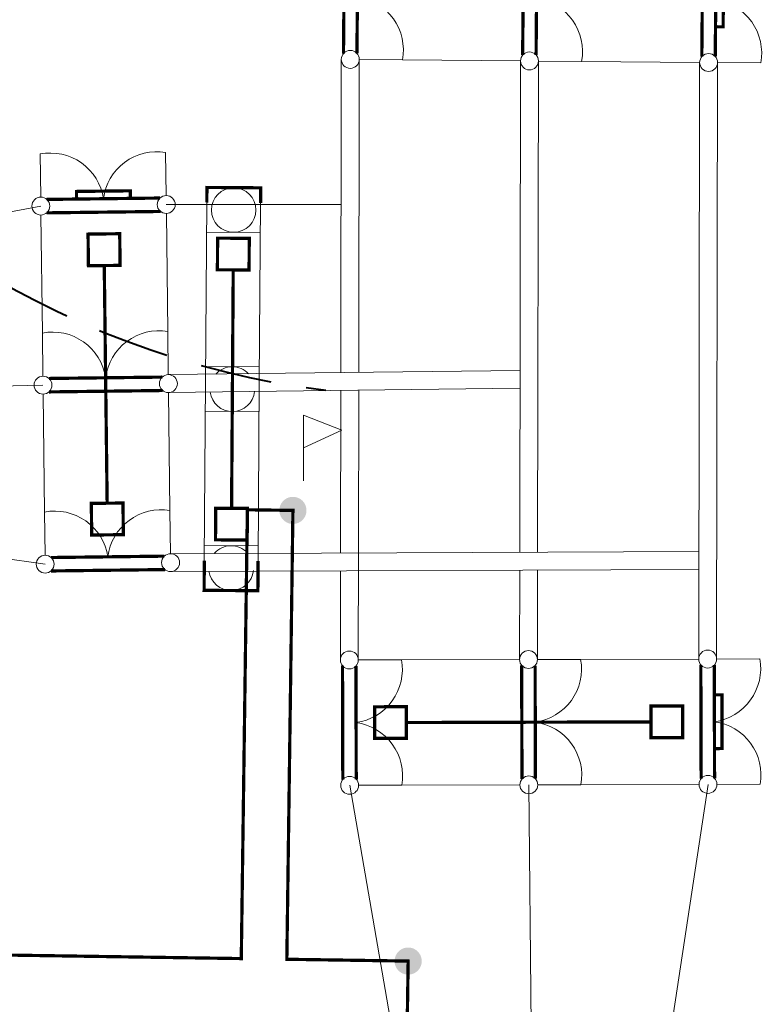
# Model space of a CAD drawing. Header units: millimetres. Extents: x 0 to 594, y 0 to 420.
# Tile 15 of 21: x 248 to 290, y 253 to 308. Entities that reach past the tile are written whole.
import ezdxf

# ---------------------------------------------------------------- set-up
doc = ezdxf.new("R2010")
doc.units = ezdxf.units.MM
for name, pattern in [('K5LT32768', [0]), ('K5LT_DASHED_REINFORCED', [6, 4, -2]), ('K5LT_THIN', [0])]:
    doc.linetypes.add(name, pattern=pattern)
for name, color, linetype in [('лотки', 7, 'Continuous'), ('Системный слой', 7, 'Continuous'), ('съемка', 7, 'Continuous')]:
    doc.layers.add(name, color=color, linetype=linetype)
doc.layers.add('ошиновка', color=7, linetype='Continuous', true_color=0xffd700)
doc.styles.add('KDIMTEXTSTYLE', font='txt', dxfattribs={"width": 0.96, "oblique": 15, "height": 5})
doc.dimstyles.new('KDIMSTYLE (0.01)', dxfattribs={"dimtxt": 5, "dimasz": 1, "dimexe": 2, "dimexo": 0, "dimgap": 1, "dimtad": 1, "dimlfac": 200, "dimtxsty": 'KDIMTEXTSTYLE', "dimsah": 1, "dimcen": 0, "dimdle": 1, "dimadec": 0, "dimazin": 0, "dimtfac": 0.667, "dimtmove": 0, "dimatfit": 3, "dimfxl": 0, "dimtvp": 1, "dimtolj": 1, "dimtzin": 0, "dimarcsym": 0})

# ---------------------------------------------------------------- blocks, each defined once
blk = doc.blocks.new('KDIMARROW_01')
at = {"layer": 'Системный слой'}
blk.add_hatch(color=0, dxfattribs=at).paths.add_polyline_path([(0, 0), (-5, 0.658), (-4.5, 0), (-5, -0.658)])
at = {"layer": 'Системный слой', "color": 0, "linetype": 'K5LT_THIN', "lineweight": 18}
for p, q in [((-4.5, 0), (-5, 0.658)), ((-5, 0.658), (0, 0)), ((0, 0), (-5, -0.658)), ((-5, -0.658), (-4.5, 0)), ((0, 0), (-1, 0))]:
    blk.add_line(p, q, dxfattribs=at)
blk = doc.blocks.new('U39')
at = {"layer": 'Системный слой', "linetype": 'K5LT_THIN', "lineweight": 18}
for p, q in [((276.993, 272.717), (279.404, 272.723)), ((277.011, 265.717), (279.422, 265.723))]:
    blk.add_line(p, q, dxfattribs=at)
at = {"layer": 'Системный слой', "linetype": 'K5LT_THIN', "const_width": 0.18}
for points in [[(276.111, 272.392), (276.128, 266.037)], [(276.878, 266.055), (276.862, 272.377)]]:
    blk.add_lwpolyline(points, dxfattribs=at)
at = {"layer": 'Системный слой', "linetype": 'K5LT_THIN', "lineweight": 18}
for centre in [(276.493, 272.715), (276.511, 265.715)]:
    blk.add_circle(centre, 0.5, dxfattribs=at)
for centre, start, end in [((276.452, 272.187), 278.0041, 10.3003), ((276.467, 266.243), 350.0162, 82.294)]:
    blk.add_arc(centre, 3, start, end, dxfattribs=at)
blk = doc.blocks.new('U40')
at = {"layer": 'Системный слой', "linetype": 'K5LT_THIN', "lineweight": 18}
for p, q in [((286.993, 272.743), (289.404, 272.749)), ((287.011, 265.743), (289.422, 265.749))]:
    blk.add_line(p, q, dxfattribs=at)
at = {"layer": 'Системный слой', "linetype": 'K5LT_THIN', "const_width": 0.18}
for points in [[(286.111, 272.418), (286.128, 266.063)], [(286.878, 266.081), (286.861, 272.403)], [(286.866, 270.742), (287.291, 270.743), (287.298, 267.743), (286.874, 267.742)]]:
    blk.add_lwpolyline(points, dxfattribs=at)
at = {"layer": 'Системный слой', "linetype": 'K5LT_THIN', "lineweight": 18}
for centre in [(286.493, 272.741), (286.511, 265.741)]:
    blk.add_circle(centre, 0.5, dxfattribs=at)
for centre, start, end in [((286.452, 272.213), 278.0041, 10.3003), ((286.467, 266.269), 350.0162, 82.294)]:
    blk.add_arc(centre, 3, start, end, dxfattribs=at)
blk = doc.blocks.new('U41')
at = {"layer": 'Системный слой', "linetype": 'K5LT_THIN', "lineweight": 18}
for p, q in [((266.993, 272.691), (269.404, 272.697)), ((267.011, 265.691), (269.422, 265.697))]:
    blk.add_line(p, q, dxfattribs=at)
at = {"layer": 'Системный слой', "linetype": 'K5LT_THIN', "const_width": 0.18}
for points in [[(266.112, 272.366), (266.128, 266.011)], [(266.878, 266.029), (266.862, 272.351)]]:
    blk.add_lwpolyline(points, dxfattribs=at)
at = {"layer": 'Системный слой', "linetype": 'K5LT_THIN', "lineweight": 18}
for centre in [(266.493, 272.689), (266.511, 265.689)]:
    blk.add_circle(centre, 0.5, dxfattribs=at)
for centre, start, end in [((266.452, 272.161), 278.0041, 10.3003), ((266.468, 266.217), 350.0162, 82.294)]:
    blk.add_arc(centre, 3, start, end, dxfattribs=at)
blk = doc.blocks.new('U45')
at = {"layer": 'Системный слой', "linetype": 'K5LT_THIN', "lineweight": 18}
for p, q in [((249.389, 288.539), (249.359, 290.949)), ((256.388, 288.624), (256.359, 291.035))]:
    blk.add_line(p, q, dxfattribs=at)
at = {"layer": 'Системный слой', "linetype": 'K5LT_THIN', "const_width": 0.18}
for points in [[(256.051, 288.487), (249.729, 288.411)], [(249.722, 287.66), (256.077, 287.738)]]:
    blk.add_lwpolyline(points, dxfattribs=at)
at = {"layer": 'Системный слой', "linetype": 'K5LT_THIN', "lineweight": 18}
for centre in [(249.395, 288.039), (256.394, 288.124)]:
    blk.add_circle(centre, 0.5, dxfattribs=at)
for centre, start, end in [((249.924, 288.003), 8.5517, 100.848), ((255.867, 288.075), 80.5639, 172.8417)]:
    blk.add_arc(centre, 3, start, end, dxfattribs=at)
blk = doc.blocks.new('U46')
at = {"layer": 'Системный слой', "linetype": 'K5LT_THIN', "lineweight": 18}
for p, q in [((249.267, 298.538), (249.238, 300.949)), ((256.267, 298.623), (256.237, 301.034))]:
    blk.add_line(p, q, dxfattribs=at)
at = {"layer": 'Системный слой', "linetype": 'K5LT_THIN', "const_width": 0.18}
for points in [[(251.269, 298.43), (251.264, 298.855), (254.264, 298.891), (254.269, 298.467)], [(255.929, 298.487), (249.608, 298.41)], [(249.6, 297.66), (255.955, 297.737)]]:
    blk.add_lwpolyline(points, dxfattribs=at)
at = {"layer": 'Системный слой', "linetype": 'K5LT_THIN', "lineweight": 18}
for centre in [(256.273, 298.123), (249.273, 298.038)]:
    blk.add_circle(centre, 0.5, dxfattribs=at)
for centre, start, end in [((249.802, 298.002), 8.5517, 100.848), ((255.745, 298.074), 80.5639, 172.8417)]:
    blk.add_arc(centre, 3, start, end, dxfattribs=at)
blk = doc.blocks.new('U65')
at = {"layer": 'Системный слой', "linetype": 'K5LT_THIN', "lineweight": 18}
for p, q in [((277.106, 313.138), (279.517, 313.117)), ((277.046, 306.138), (279.456, 306.118))]:
    blk.add_line(p, q, dxfattribs=at)
at = {"layer": 'Системный слой', "linetype": 'K5LT_THIN', "const_width": 0.18}
for points in [[(276.221, 312.824), (276.166, 306.468)], [(276.916, 306.479), (276.971, 312.8)]]:
    blk.add_lwpolyline(points, dxfattribs=at)
at = {"layer": 'Системный слой', "linetype": 'K5LT_THIN', "lineweight": 18}
for centre in [(276.606, 313.142), (276.546, 306.143)]:
    blk.add_circle(centre, 0.5, dxfattribs=at)
for centre, start, end in [((276.559, 312.614), 277.3587, 9.6549), ((276.508, 306.671), 349.3708, 81.6487)]:
    blk.add_arc(centre, 3, start, end, dxfattribs=at)
blk = doc.blocks.new('U66')
at = {"layer": 'Системный слой', "linetype": 'K5LT_THIN', "lineweight": 18}
for p, q in [((287.106, 313.052), (289.516, 313.031)), ((287.045, 306.052), (289.456, 306.031))]:
    blk.add_line(p, q, dxfattribs=at)
at = {"layer": 'Системный слой', "linetype": 'K5LT_THIN', "const_width": 0.18}
for points in [[(286.221, 312.737), (286.166, 306.382)], [(286.916, 306.392), (286.971, 312.714)], [(286.956, 311.052), (287.381, 311.049), (287.355, 308.049), (286.93, 308.052)]]:
    blk.add_lwpolyline(points, dxfattribs=at)
at = {"layer": 'Системный слой', "linetype": 'K5LT_THIN', "lineweight": 18}
for centre in [(286.606, 313.056), (286.545, 306.056)]:
    blk.add_circle(centre, 0.5, dxfattribs=at)
for centre, start, end in [((286.559, 312.528), 277.3587, 9.6549), ((286.507, 306.584), 349.3708, 81.6487)]:
    blk.add_arc(centre, 3, start, end, dxfattribs=at)
blk = doc.blocks.new('U67')
at = {"layer": 'Системный слой', "linetype": 'K5LT_THIN', "lineweight": 18}
for p, q in [((267.107, 313.225), (269.517, 313.204)), ((267.046, 306.225), (269.457, 306.204))]:
    blk.add_line(p, q, dxfattribs=at)
at = {"layer": 'Системный слой', "linetype": 'K5LT_THIN', "const_width": 0.18}
for points in [[(266.221, 312.91), (266.166, 306.555)], [(266.917, 306.565), (266.971, 312.887)]]:
    blk.add_lwpolyline(points, dxfattribs=at)
at = {"layer": 'Системный слой', "linetype": 'K5LT_THIN', "lineweight": 18}
for centre in [(266.607, 313.229), (266.546, 306.229)]:
    blk.add_circle(centre, 0.5, dxfattribs=at)
for centre, start, end in [((266.56, 312.701), 277.3587, 9.6549), ((266.508, 306.758), 349.3708, 81.6487)]:
    blk.add_arc(centre, 3, start, end, dxfattribs=at)
blk = doc.blocks.new('U64')
at = {"layer": 'Системный слой', "linetype": 'K5LT_THIN', "lineweight": 18}
for p, q in [((269.517, 313.204), (276.106, 313.147)), ((279.517, 313.117), (286.106, 313.06)), ((269.457, 306.204), (276.046, 306.147)), ((279.456, 306.118), (286.045, 306.06))]:
    blk.add_line(p, q, dxfattribs=at)
at = {"layer": 'Системный слой'}
for name in ['U67', 'U65', 'U66']:
    blk.add_blockref(name, (0, 0), dxfattribs=at)
blk = doc.blocks.new('U72')
at = {"layer": 'лотки', "linetype": 'K5LT_THIN', "lineweight": 18}
for p, q in [((260.462, 256.014), (260.802, 281.078)), ((260.802, 281.078), (263.344, 281.044)), ((263.344, 281.044), (263.005, 255.976)), ((231.993, 256.443), (260.462, 256.014)), ((263.005, 255.976), (269.776, 255.874)), ((269.776, 255.874), (269.701, 250.898))]:
    blk.add_line(p, q, dxfattribs=at)
blk = doc.blocks.new('U92')
at = {"layer": 'Системный слой', "linetype": 'K5LT_THIN', "lineweight": 18}
for p, q in [((263.93, 282.703), (263.93, 286.356)), ((263.93, 286.356), (266.073, 285.516)), ((266.073, 285.516), (263.93, 284.53))]:
    blk.add_line(p, q, dxfattribs=at)
blk = doc.blocks.new('U161')
at = {"layer": 'съемка'}
blk.add_hatch(color=256, dxfattribs=at).paths.add_polyline_path([(270.533, 255.848), (270.532, 255.926), (270.522, 256.003), (270.505, 256.079), (270.48, 256.153), (270.448, 256.223), (270.408, 256.291), (270.362, 256.353), (270.31, 256.411), (270.252, 256.463), (270.189, 256.508), (270.121, 256.547), (270.05, 256.579), (269.976, 256.604), (269.9, 256.62), (269.823, 256.629), (269.745, 256.63), (269.668, 256.623), (269.591, 256.608), (269.517, 256.585), (269.445, 256.555), (269.377, 256.517), (269.313, 256.473), (269.254, 256.422), (269.201, 256.366), (269.153, 256.304), (269.112, 256.238), (269.078, 256.168), (269.052, 256.095), (269.033, 256.019), (269.022, 255.942), (269.019, 255.898), (269.021, 255.821), (269.03, 255.743), (269.047, 255.667), (269.072, 255.594), (269.105, 255.523), (269.144, 255.456), (269.19, 255.393), (269.243, 255.336), (269.301, 255.284), (269.364, 255.238), (269.431, 255.199), (269.502, 255.167), (269.576, 255.143), (269.652, 255.126), (269.729, 255.117), (269.807, 255.117), (269.884, 255.124), (269.961, 255.139), (270.035, 255.162), (270.107, 255.192), (270.175, 255.229), (270.239, 255.274), (270.298, 255.324), (270.351, 255.381), (270.399, 255.443), (270.44, 255.509), (270.474, 255.579), (270.5, 255.652), (270.519, 255.727), (270.53, 255.804)])
blk = doc.blocks.new('U183')
at = {"layer": 'съемка'}
blk.add_hatch(color=256, dxfattribs=at).paths.add_polyline_path([(264.101, 281.018), (264.1, 281.095), (264.09, 281.173), (264.073, 281.248), (264.048, 281.322), (264.016, 281.393), (263.976, 281.46), (263.93, 281.523), (263.878, 281.58), (263.82, 281.632), (263.757, 281.678), (263.689, 281.717), (263.618, 281.749), (263.544, 281.773), (263.468, 281.79), (263.391, 281.799), (263.313, 281.799), (263.236, 281.792), (263.16, 281.777), (263.085, 281.754), (263.013, 281.724), (262.945, 281.686), (262.881, 281.642), (262.822, 281.591), (262.769, 281.535), (262.721, 281.473), (262.68, 281.407), (262.646, 281.337), (262.62, 281.264), (262.601, 281.189), (262.59, 281.112), (262.587, 281.068), (262.589, 280.99), (262.598, 280.913), (262.615, 280.837), (262.64, 280.763), (262.673, 280.692), (262.712, 280.625), (262.758, 280.563), (262.811, 280.505), (262.869, 280.453), (262.932, 280.408), (262.999, 280.369), (263.07, 280.337), (263.144, 280.312), (263.22, 280.296), (263.297, 280.287), (263.375, 280.286), (263.452, 280.293), (263.529, 280.308), (263.603, 280.331), (263.675, 280.361), (263.743, 280.399), (263.807, 280.443), (263.866, 280.494), (263.92, 280.55), (263.967, 280.612), (264.008, 280.678), (264.042, 280.748), (264.068, 280.821), (264.087, 280.897), (264.098, 280.974)])

msp = doc.modelspace()

# ---------------------------------------------------------------- linework, layer by layer
at = {"layer": 'ошиновка', "linetype": 'K5LT_THIN', "lineweight": 18}
for p, q in [((266.046006, 306.229373), (266.018419, 288.740555)), ((267.018436, 288.752659), (267.046006, 306.229373)), ((276.04565, 306.147079), (276.002734, 278.709043)), ((277.00275, 278.709043), (277.045631, 306.142747)), ((286.045274, 306.060453), (285.993032, 272.741416)), ((286.993031, 272.742717), (287.045256, 306.060453)), ((233.235287, 294.979246), (249.273185, 298.038165)), ((256.272668, 298.123282), (266.018419, 298.123282)), ((256.388184, 288.623984), (276.018462, 288.861601)), ((249.394781, 288.038904), (233.091065, 287.704673)), ((256.400343, 287.624058), (276.016892, 287.863701)), ((266.016843, 287.741537), (266.002645, 278.665783)), ((267.002661, 278.752309), (267.016861, 287.753754)), ((232.946842, 280.4301), (249.516377, 278.039644)), ((256.509779, 278.624724), (286.002457, 278.752309)), ((266.993098, 272.690688), (267.001083, 278.752309)), ((286.002457, 277.740105), (256.515859, 277.624761)), ((276.001161, 277.700983), (275.993066, 272.715401)), ((276.993066, 272.715401), (277.001178, 277.700983)), ((266.001067, 277.661871), (265.9931, 272.689387)), ((266.51131, 265.68941), (269.399587, 249.100369)), ((276.511276, 265.715425), (276.67449, 248.973867)), ((283.949392, 248.847364), (286.511243, 265.74144))]:
    msp.add_line(p, q, dxfattribs=at)
at = {"layer": 'Системный слой', "linetype": 'K5LT_THIN', "lineweight": 18}
for p, q in [((258.468722, 288.238325), (258.538507, 298.238082)), ((261.538434, 298.217146), (261.468649, 288.21739)), ((249.359389, 290.949301), (249.279265, 297.538202)), ((256.35887, 291.034588), (256.278747, 297.623319)), ((258.526923, 296.578122), (261.52685, 296.557187)), ((258.474584, 289.078305), (261.474511, 289.05737)), ((258.398937, 278.238569), (258.468722, 288.238325)), ((261.468649, 288.21739), (261.398864, 278.217633)), ((256.480465, 281.035327), (256.400343, 287.624058)), ((249.480985, 280.950041), (249.400861, 287.538941)), ((258.457138, 286.578366), (261.457065, 286.55743)), ((256.509779, 278.624724), (256.480465, 281.035327)), ((249.510297, 278.539607), (249.480985, 280.950041)), ((258.404799, 279.078549), (261.404726, 279.057613)), ((279.403669, 272.722973), (285.993034, 272.740115)), ((269.403702, 272.696959), (275.993068, 272.714101)), ((269.422082, 265.696983), (276.011278, 265.714124)), ((279.422049, 265.722997), (286.011244, 265.740139))]:
    msp.add_line(p, q, dxfattribs=at)
at = {"layer": 'Системный слой', "linetype": 'K5LT_THIN', "const_width": 0.18}
for points in [[(258.538507, 298.238082), (258.544369, 299.078062), (261.544296, 299.057126), (261.538434, 298.217146)], [(256.172462, 278.488186), (249.850835, 278.411312)], [(261.398864, 278.217633), (261.38728, 276.557674), (258.387353, 276.578609), (258.398937, 278.238569)], [(249.843106, 277.661163), (256.198429, 277.738447)]]:
    msp.add_lwpolyline(points, dxfattribs=at)
at = {"layer": 'Системный слой', "linetype": 'K5LT_THIN', "lineweight": 18}
for centre, radius in [((260.035609, 297.817624), 1.239237), ((249.516377, 278.039644), 0.5), ((256.515859, 278.124761), 0.5)]:
    msp.add_circle(centre, radius, dxfattribs=at)
at = {"layer": 'Системный слой', "linetype": 'K5LT_DASHED_REINFORCED', "lineweight": 40}
msp.add_arc((271.023223, 335.3947), 48, 154.2617373, 263.0128896, dxfattribs=at)
at = {"layer": 'Системный слой', "linetype": 'K5LT_THIN', "lineweight": 18}
for centre, radius, start, end in [((259.965825, 287.817868), 1.25, 43.4971769, 137.8898411), ((259.965825, 287.817868), 1.25, 187.6031406, 353.7966831), ((250.045595, 278.00365), 3, 8.5517155, 100.8479609), ((255.988621, 278.07592), 3, 80.5638718, 172.8417031), ((259.89604, 277.818111), 1.25, 43.3981628, 137.9951123), ((259.89604, 277.818111), 1.25, 187.6920027, 353.7014159)]:
    msp.add_arc(centre, radius, start, end, dxfattribs=at)
at = {"layer": 'съемка', "linetype": 'K5LT32768', "const_width": 0.18}
for points in [[(269.701215, 250.897111), (269.776068, 255.873254), (263.004538, 255.975109), (263.344158, 281.042659), (260.801833, 281.077104), (260.462263, 256.013352), (231.992624, 256.44159), (232.002614, 271.03819), (229.740769, 271.039738), (229.749521, 283.829463), (227.180414, 283.83122), (227.171629, 270.993186), (227.077412, 256.515524), (198.333699, 256.947884), (198.39635, 282.354719), (195.882332, 282.360919), (195.819761, 256.9857), (169.75983, 257.377691), (170.014399, 307.526027), (167.740329, 307.53757), (167.638752, 287.527882), (165.102065, 287.54076)], [(252.975416, 281.444456), (252.81434, 294.716367)], [(260.012288, 294.474716), (259.919361, 281.158908)], [(283.332654, 269.231954), (269.671692, 269.195575)]]:
    msp.add_lwpolyline(points, dxfattribs=at)
for points in [[(251.909442, 296.472553), (253.676349, 296.493999), (253.697793, 294.727089), (251.930885, 294.705645)], [(260.908117, 296.235546), (259.141121, 296.247879), (259.12879, 294.480883), (260.895786, 294.468552)], [(253.858868, 281.455178), (252.091961, 281.433734), (252.113404, 279.666827), (253.880312, 279.68827)], [(260.802856, 281.152741), (259.035863, 281.165075), (259.023532, 279.398078), (260.790526, 279.385748)], [(267.902309, 270.074386), (267.907013, 268.307355), (269.674047, 268.312059), (269.66934, 270.07909)], [(285.097333, 270.120177), (285.10204, 268.353145), (283.335006, 268.348439), (283.330302, 270.11547)]]:
    msp.add_lwpolyline(points, close=True, dxfattribs=at)

# ---------------------------------------------------------------- block references
at = {"layer": 'лотки'}
msp.add_blockref('U72', (0, 0), dxfattribs=at)
at = {"layer": 'Системный слой'}
for name in ['U64', 'U46', 'U45', 'U92', 'U41', 'U39', 'U40']:
    msp.add_blockref(name, (0, 0), dxfattribs=at)
at = {"layer": 'съемка'}
for name in ['U183', 'U161']:
    msp.add_blockref(name, (0, 0), dxfattribs=at)

# ---------------------------------------------------------------- dimensions: what is measured, and where the dimension line sits
at = {"layer": 'Системный слой'}
msp.add_radius_dim(center=(271.023223, 335.3947), radius=48, location=(244.901174, 313.631462), text='\\fGOST type A|b0|c204|p34;\\H3.5;\\W0.960;\\Q15;R\\fGOST type A|b0|c204|p34;\\H3.5;\\W0.960;\\Q15;\\fGOST type A|b0|i0|c204|p34;\\Q15;9,6', dimstyle='KDIMSTYLE (0.01)', override={"dimblk2": 'KDIMARROW_01', "dimtolj": 1}, dxfattribs=at).render()

doc.saveas('drawing.dxf')
